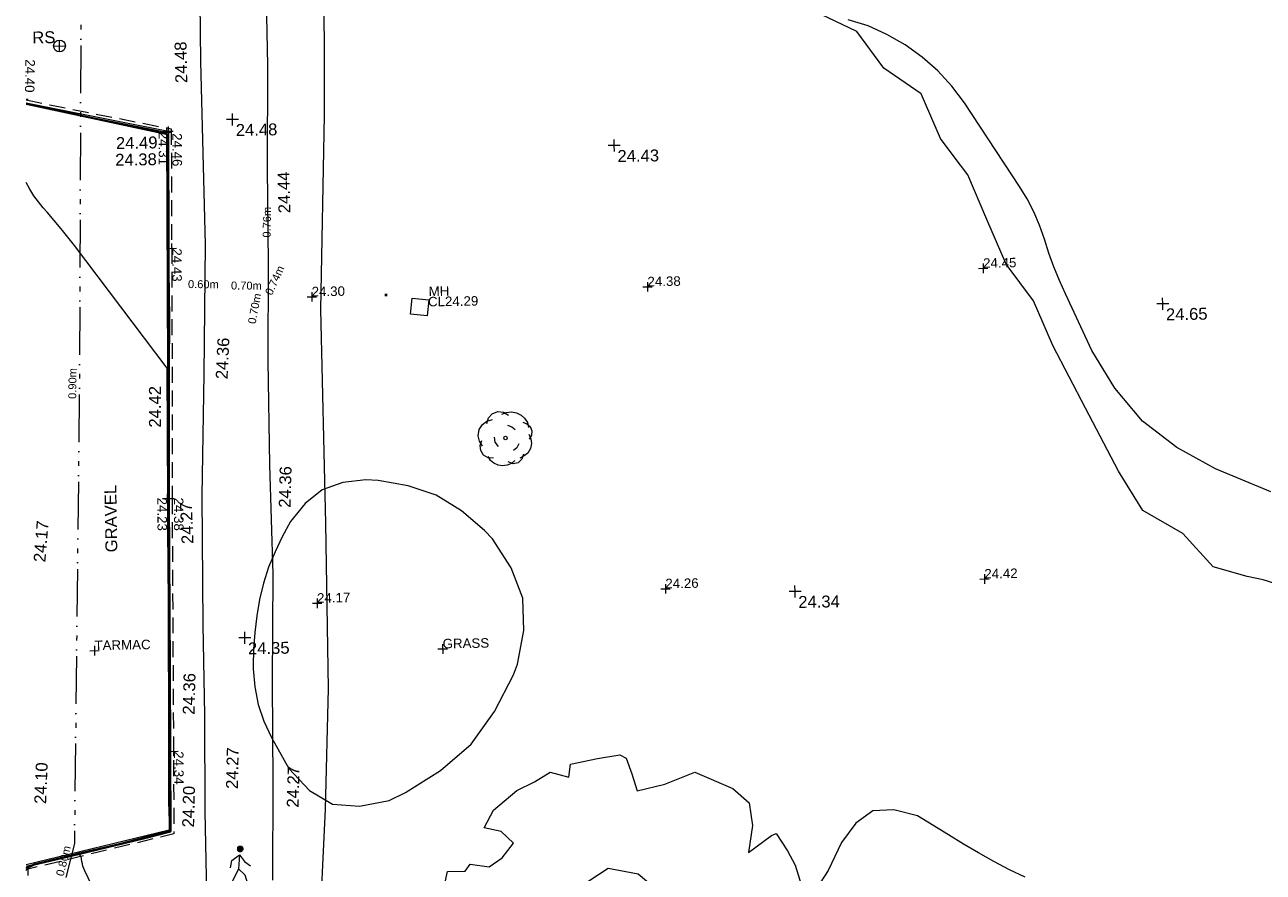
# Model space of a CAD drawing. Header units: millimetres. Extents: x -287732 to 520720, y -88450 to 287754.
# Tile 4 of 256: x -281690 to -242672, y -19035 to 7672. Entities that reach past the tile are written whole.
import ezdxf

# ---------------------------------------------------------------- set-up
doc = ezdxf.new("R2010")
doc.units = ezdxf.units.MM
for name, pattern in [('IMPORT-DASHED _2_', [750, 500, -250]), ('IMPORT-UG_EIR_QLB2 _2_', [2750, 1500, -300, 0, -300, 150, -300, 0, -200]), ('IMPORT-UG_ELEC_LV_QLB2 _2_', [2700, 1500, -300, 0, -250, 150, -300, 0, -200]), ('IMPORT-UG_ELEC_STREET LIGHTING_QLB2 _2_', [2700, 1500, -300, 0, -250, 150, -300, 0, -200])]:
    doc.linetypes.add(name, pattern=pattern)
for name, color, linetype, lineweight, true_color in [('00_TOPO_FOOTPATH', 7, 'Continuous', 9, 0xa50000), ('00_TOPO_FURN_SIGN', 7, 'Continuous', 9, 0x666666), ('00_TOPO_KERB_BOTTOM', 1, 'Continuous', 9, 0xff0000), ('00_TOPO_KERB_TOP', 7, 'Continuous', 9, 0xa500a5), ('00_TOPO_LEVEL_SPOT', 7, 'Continuous', 9, 0x666666), ('00_TOPO_TREE', 7, 'Continuous', 9, 0x666666), ('00_TOPO_VEGETATION', 7, 'Continuous', 9, 0x52a552), ('00_UAV_FORM_LINES', 7, 'Continuous', 9, 0x666666), ('01_DTM_CONTOUR_MNR', 7, 'Continuous', 9, 0xa5a552), ('12333-PUM-2D-U-0001-C01 - Rev2_REVIT IMPORT_dwg', 7, 'Continuous', 9, 0x767676), ('CONTOURS_MINOR', 7, 'Continuous', 9, 0x00a5a5), ('KERB_BOTTOM', 7, 'Continuous', 9, 0x0000a5), ('KERB_BOTTOM_LVL', 7, 'Continuous', 9, 0x0000a5), ('KERB_TOP', 2, 'Continuous', 9, 0xffff00), ('KERB_TOP_LVL', 2, 'Continuous', 9, 0xffff00), ('MANHOLES', 7, 'Continuous', 9, 0xa50000), ('MANHOLES_LVL', 7, 'Continuous', 9, 0xa50000), ('MANHOLES_TXT', 7, 'Continuous', 9, 0xa50000), ('PUM-EIRCOMM-NOTES', 6, 'Continuous', 9, 0xff00ff), ('PUM-EIRCOMM-QLB2', 6, 'IMPORT-UG_EIR_QLB2 _2_', 9, 0xff00ff), ('PUM-ELECTRIC-LV-QLB2', 1, 'IMPORT-UG_ELEC_LV_QLB2 _2_', 9, 0xff0000), ('SPOT_HEIGHTS_LVL', 7, 'Continuous', 9, 0x00a500), ('TREE', 7, 'Continuous', 9, 0x00a500)]:
    doc.layers.add(name, color=color, linetype=linetype, lineweight=lineweight, true_color=true_color)
for name, color, linetype, lineweight in [('00_TOPO_PEDASTRIAN', 7, 'Continuous', 9), ('00_TOPO_ROAD_EDGE', 7, 'Continuous', 9), ('00_TOPO_SURVEY_TEXT', 7, 'Continuous', 9), ('CHANGE_OF_SURFACE', 7, 'IMPORT-DASHED _2_', 9), ('CHANGE_OF_SURFACE_LVL', 7, 'Continuous', 9), ('GEN-TEXT', 7, 'Continuous', 9), ('Text', 7, 'Continuous', 9), ('TEXT_TXT', 7, 'Continuous', 9)]:
    doc.layers.add(name, color=color, linetype=linetype, lineweight=lineweight)
doc.styles.add('Arial_1', font='arial.ttf', dxfattribs={"height": 250})
doc.styles.add('Arial_3', font='arial.ttf', dxfattribs={"height": 300})
doc.styles.add('Swis721 Lt BT_2', font='swissl.ttf', dxfattribs={"height": 375})

# ---------------------------------------------------------------- blocks, each defined once
blk = doc.blocks.new('12333-PUM-2D-U-0001-C01 - Rev2_REVIT IMPORT_dwg_PEDESTRIAN CROSS-2077062-Site Location Plan Proposed')
at = {"layer": '00_TOPO_PEDASTRIAN', "true_color": 0xe2e2e2}
blk.add_hatch(color=254, dxfattribs=at).paths.add_polyline_path([(533626782, 725541810), (533626837, 725541826), (533626887, 725541896), (533626888, 725541932), (533626873, 725541980), (533626831, 725542020), (533626747, 725542028), (533626705, 725542000), (533626680, 725541974), (533626672, 725541890), (533626702, 725541840), (533626753, 725541813)])
at = {"layer": '00_TOPO_PEDASTRIAN', "color": 253, "true_color": 0xaaaaaa, "flags": 128}
for points in [[(533626463, 725541327), (533626515, 725541559), (533626759, 725541738), (533626909, 725541525), (533627091, 725541385)], [(533626759, 725541738), (533626710, 725541293), (533626913, 725541106), (533626998, 725540794)], [(533626710, 725541293), (533626602, 725541072), (533626453, 725540799)]]:
    blk.add_lwpolyline(points, dxfattribs=at)
blk = doc.blocks.new('12333-PUM-2D-U-0001-C01 - Rev2_REVIT IMPORT_dwg_MSL_RoadSign_SYM-2077193-Site Location Plan Proposed')
at = {"layer": '00_TOPO_FURN_SIGN', "color": 254, "true_color": 0xcccccc}
for p, q in [((-500, 0), (500, 0)), ((0, -500), (0, 500))]:
    blk.add_line(p, q, dxfattribs=at)
blk.add_circle((0, 0), 500, dxfattribs=at)
blk = doc.blocks.new('12333-PUM-2D-U-0001-C01 - Rev2_REVIT IMPORT_dwg_MM-2077200-Site Location Plan Proposed')
at = {"layer": '00_TOPO_LEVEL_SPOT', "color": 254, "true_color": 0xcccccc, "flags": 128}
for points in [[(0, -500), (0, 0), (-500, 0)], [(500, 0), (0, 0), (0, 500)]]:
    blk.add_lwpolyline(points, dxfattribs=at)
blk = doc.blocks.new('12333-PUM-2D-U-0001-C01 - Rev2_REVIT IMPORT_dwg_CONIFEROUS_TREE-2077251-Site Location Plan Proposed')
at = {"layer": '00_TOPO_TREE', "color": 254, "true_color": 0xcccccc, "flags": 128}
for points in [[(-1889, 1546), (-1718, 2118), (-1317, 2519), (-744, 2748), (-172, 2691), (344, 2347)], [(-344, 2462), (115, 2634), (687, 2691), (1202, 2576), (1660, 2347), (2004, 2004), (2290, 1546), (2405, 1031)], [(-2405, -802), (-2691, -286), (-2805, 286), (-2691, 916), (-2347, 1431), (-1889, 1775), (-1317, 1947)], [(229, 1317), (687, 1145), (1031, 859)], [(1832, 1603), (2233, 1431), (2576, 1145), (2748, 687), (2691, 229), (2462, -172)], [(-744, -859), (-1088, -401), (-1145, 115)], [(2405, 344), (2634, -115), (2691, -630), (2576, -1145), (2290, -1603), (1889, -1889), (1431, -2118)], [(-1260, -2061), (-1832, -2004), (-2290, -1718), (-2576, -1260), (-2634, -744), (-2462, -229)], [(1374, -630), (1145, -1031), (802, -1317)], [(916, -2347), (573, -2634), (115, -2805), (-344, -2863), (-802, -2805), (-1260, -2576), (-1603, -2290), (-1832, -1889)], [(1832, -1718), (1660, -2233), (1260, -2576), (744, -2691), (229, -2462)]]:
    blk.add_lwpolyline(points, dxfattribs=at)
at = {"layer": '00_TOPO_TREE', "color": 254, "true_color": 0xcccccc}
blk.add_circle((0, 0), 177, dxfattribs=at)
blk = doc.blocks.new('12333-PUM-2D-U-0001-C01 - Rev2_REVIT IMPORT_dwg_MGS62954_T2_Galway_ITM_3d_Rev1-2077680-Site Location Plan Proposed')
at = {"layer": '00_TOPO_FOOTPATH', "color": 254, "true_color": 0xcccccc, "flags": 128}
for points in [[(533627794, 725540924), (533627858, 725544010), (533627892, 725547148), (533627965, 725550566), (533627926, 725554011), (533627932, 725557283), (533627998, 725560334), (533628016, 725563374), (533628081, 725566606), (533628072, 725569706)], [(533620050, 725539980), (533621037, 725539786), (533622802, 725539857), (533624707, 725539931), (533625454, 725540029), (533625671, 725540348), (533625702, 725541066), (533625697, 725543123), (533625740, 725546158), (533625732, 725549001), (533625772, 725553071), (533625903, 725556905), (533626020, 725560989), (533625972, 725566754), (533626000, 725570509)]]:
    blk.add_lwpolyline(points, dxfattribs=at)
at = {"layer": '00_TOPO_KERB_BOTTOM', "color": 254, "true_color": 0xcccccc, "flags": 128}
blk.add_lwpolyline([(533620029, 725541420), (533620051, 725541453), (533620278, 725541569), (533621668, 725541880), (533623778, 725542338), (533624568, 725542526), (533624558, 725543449), (533624609, 725546504), (533624636, 725548569), (533624698, 725552812), (533624743, 725555471), (533624818, 725558672), (533624829, 725560945), (533624884, 725564464), (533622683, 725564977), (533620450, 725565500)], dxfattribs=at)
at = {"layer": '00_TOPO_KERB_TOP', "color": 254, "true_color": 0xcccccc, "flags": 128}
blk.add_lwpolyline([(533620028, 725541360), (533620073, 725541429), (533620289, 725541539), (533621680, 725541836), (533623785, 725542308), (533624602, 725542502), (533624590, 725543447), (533624641, 725546503), (533624668, 725548569), (533624729, 725552812), (533624775, 725555471), (533624850, 725558672), (533624861, 725560945), (533624916, 725564488), (533622690, 725565008), (533620450, 725565532)], dxfattribs=at)
at = {"layer": '00_TOPO_VEGETATION', "color": 254, "true_color": 0xcccccc, "flags": 128}
blk.add_lwpolyline([(533637146, 725538405), (533637165, 725540362), (533638365, 725541112), (533639307, 725540920), (533640788, 725539623), (533640669, 725538399), (533639992, 725537409), (533638819, 725537680), (533637822, 725537722)], close=True, dxfattribs=at)
at = {"layer": '00_UAV_FORM_LINES', "color": 254, "true_color": 0xcccccc, "flags": 128}
blk.add_lwpolyline([(533629793, 725595263), (533629787, 725592338), (533629669, 725587011), (533629581, 725583084), (533629740, 725579537), (533629912, 725578290), (533630090, 725576469), (533630108, 725575769), (533629907, 725570304), (533629828, 725564983), (533629604, 725558874), (533629648, 725552127), (533629640, 725546924), (533629473, 725543124), (533629204, 725538927), (533629004, 725536996), (533628799, 725535424), (533628297, 725533026)], dxfattribs=at)
at = {"layer": '01_DTM_CONTOUR_MNR', "color": 254, "true_color": 0xcccccc, "flags": 128}
blk.add_lwpolyline([(533660650, 725549340), (533659151, 725549841), (533658650, 725549947), (533657584, 725550274), (533656650, 725551340), (533655400, 725552090), (533654650, 725553340), (533653983, 725554673), (533653648, 725555340), (533652650, 725557340), (533652067, 725558757), (533651650, 725559340), (533651233, 725559923), (533650650, 725561340), (533650067, 725562757), (533649650, 725563340), (533649233, 725563923), (533648650, 725565340), (533647483, 725566173), (533646650, 725567340), (533645317, 725568007)], dxfattribs=at)
for name, p, xscale, yscale, zscale in [('12333-PUM-2D-U-0001-C01 - Rev2_REVIT IMPORT_dwg_MSL_RoadSign_SYM-2077193-Site Location Plan Proposed', (533621529, 725567322), 0.375, 0.375, 0.375), ('12333-PUM-2D-U-0001-C01 - Rev2_REVIT IMPORT_dwg_MM-2077200-Site Location Plan Proposed', (533626940, 725564910), 0.375, 0.375, 0.375), ('12333-PUM-2D-U-0001-C01 - Rev2_REVIT IMPORT_dwg_MM-2077200-Site Location Plan Proposed', (533638950, 725563880), 0.375, 0.375, 0.375), ('12333-PUM-2D-U-0001-C01 - Rev2_REVIT IMPORT_dwg_MM-2077200-Site Location Plan Proposed', (533656140, 725558590), 0.375, 0.375, 0.375), ('12333-PUM-2D-U-0001-C01 - Rev2_REVIT IMPORT_dwg_CONIFEROUS_TREE-2077251-Site Location Plan Proposed', (533635362, 725554724), 0.3048, 0.3048, 0.3048), ('12333-PUM-2D-U-0001-C01 - Rev2_REVIT IMPORT_dwg_MM-2077200-Site Location Plan Proposed', (533644400, 725549730), 0.375, 0.375, 0.375), ('12333-PUM-2D-U-0001-C01 - Rev2_REVIT IMPORT_dwg_MM-2077200-Site Location Plan Proposed', (533627040, 725548570), 0.375, 0.375, 0.375)]:
    blk.add_blockref(name, p, dxfattribs=dict(xscale=xscale, yscale=yscale, zscale=zscale))
blk.add_blockref('12333-PUM-2D-U-0001-C01 - Rev2_REVIT IMPORT_dwg_PEDESTRIAN CROSS-2077062-Site Location Plan Proposed', (0, 0))
at = {"layer": '00_TOPO_FOOTPATH', "color": 251, "true_color": 0x666666, "char_height": 375, "width": 1495.9, "attachment_point": 1, "line_spacing_factor": 1.005062, "style": 'Swis721 Lt BT_2'}
for s, insert, rotation in [('24.48', (533625160, 725566083), 90.2743), ('24.44', (533628336, 725561926), 90.39), ('24.36', (533626265, 725556745), 86.4215), ('24.36', (533628180, 725552656), 87.5759), ('24.27', (533626363, 725543825), 87.6493), ('24.27', (533628268, 725543203), 87.6493)]:
    blk.add_mtext(s, dxfattribs=dict(at, insert=insert, rotation=rotation))
at = {"layer": '00_TOPO_FURN_SIGN', "insert": (533620675, 725567790), "char_height": 375, "width": 783.57, "attachment_point": 1, "line_spacing_factor": 1.005062, "style": 'Swis721 Lt BT_2'}
blk.add_mtext('RS', dxfattribs=at)
at = {"layer": '00_TOPO_KERB_BOTTOM', "color": 251, "true_color": 0x666666, "insert": (533623221, 725563890), "char_height": 375, "width": 1495.9, "attachment_point": 1, "line_spacing_factor": 1.005062, "style": 'Swis721 Lt BT_2'}
blk.add_mtext('24.38', dxfattribs=at)
at = {"layer": '00_TOPO_KERB_BOTTOM', "color": 251, "true_color": 0x666666, "char_height": 375, "width": 1495.9, "attachment_point": 1, "line_spacing_factor": 1.005062, "style": 'Swis721 Lt BT_2'}
for s, insert, rotation in [('24.27', (533625103, 725551555), 91.398), ('24.20', (533624963, 725542636), 87.6493)]:
    blk.add_mtext(s, dxfattribs=dict(at, insert=insert, rotation=rotation))
at = {"layer": '00_TOPO_KERB_TOP', "color": 251, "true_color": 0x666666, "insert": (533623253, 725564418), "char_height": 375, "width": 1495.9, "attachment_point": 1, "line_spacing_factor": 1.005062, "style": 'Swis721 Lt BT_2'}
blk.add_mtext('24.49', dxfattribs=at)
at = {"layer": '00_TOPO_KERB_TOP', "color": 251, "true_color": 0x666666, "char_height": 375, "width": 1495.9, "attachment_point": 1, "line_spacing_factor": 1.005062, "style": 'Swis721 Lt BT_2'}
for s, insert, rotation in [('24.42', (533624138, 725555248), 89.015), ('24.36', (533625041, 725546189), 87.6493)]:
    blk.add_mtext(s, dxfattribs=dict(at, insert=insert, rotation=rotation))
at = {"layer": '00_TOPO_LEVEL_SPOT', "char_height": 375, "width": 1495.9, "attachment_point": 1, "line_spacing_factor": 1.005062, "style": 'Swis721 Lt BT_2'}
for s, insert in [('24.48', (533627035, 725564763)), ('24.43', (533639045, 725563733)), ('24.65', (533656235, 725558443)), ('24.34', (533644495, 725549583)), ('24.35', (533627135, 725548423))]:
    blk.add_mtext(s, dxfattribs=dict(at, insert=insert))
at = {"layer": '00_TOPO_ROAD_EDGE', "color": 251, "true_color": 0x666666, "char_height": 375, "width": 1495.9, "attachment_point": 1, "line_spacing_factor": 1.005062, "style": 'Swis721 Lt BT_2'}
for s, insert, rotation in [('24.17', (533620425, 725551086), 84.3659), ('24.10', (533620315, 725543461), 86.711)]:
    blk.add_mtext(s, dxfattribs=dict(at, insert=insert, rotation=rotation))
at = {"layer": '00_TOPO_SURVEY_TEXT', "color": 251, "true_color": 0x666666, "insert": (533622700, 725551338), "char_height": 375, "width": 2322.21, "attachment_point": 1, "rotation": 90, "line_spacing_factor": 1.005062, "style": 'Swis721 Lt BT_2'}
blk.add_mtext('GRAVEL', dxfattribs=at)
blk = doc.blocks.new('12333-PUM-2D-U-0001-C01 - Rev2_REVIT IMPORT_dwg_SPOT-2077713-Site Location Plan Proposed')
at = {"layer": 'Text', "color": 253, "true_color": 0xaaaaaa}
for p, q in [((-500, 0), (500, 0)), ((0, 500), (0, -500))]:
    blk.add_line(p, q, dxfattribs=at)
blk = doc.blocks.new('12333-PUM-2D-U-0001-C01 - Rev2_REVIT IMPORT_dwg_TREE_1-V235-Site Location Plan Proposed')
at = {"layer": 'TREE', "color": 9, "true_color": 0xaae1aa, "flags": 128}
blk.add_lwpolyline([(-230.614, 433.535), (-189.325, 457.704), (-140.987, 443.605), (-135.952, 477.845), (-64.451, 491.944), (-6.042, 500), (11.078, 490.937), (25.176, 449.648), (38.268, 405.337), (110.775, 421.45), (190.332, 451.662), (289.023, 406.344), (331.319, 368.077), (339.376, 308.661), (327.291, 238.167), (388.721, 281.47), (400.806, 286.506), (430.01, 240.181), (449.144, 202.92), (461.229, 162.638), (479.355, 113.293), (484.391, 64.955), (492.447, 13.595), (471.299, 1.511), (409.869, -15.609), (445.116, -35.75), (475.327, -59.919), (468.278, -133.434), (451.158, -208.963), (406.848, -258.308), (399.799, -285.498), (310.171, -289.527), (323.263, -326.788), (317.221, -371.098), (230.614, -428.499), (160.121, -465.76), (94.663, -457.704), (66.465, -489.93), (-26.183, -500), (-89.627, -492.951), (-161.128, -473.817), (-190.332, -462.739), (-201.41, -419.436), (-257.805, -431.521), (-283.988, -412.387), (-302.115, -380.161), (-341.39, -379.154), (-334.34, -351.964), (-313.192, -310.675), (-309.164, -272.407), (-372.608, -321.752), (-404.834, -293.555), (-426.989, -242.195), (-438.066, -201.913), (-469.285, -141.49), (-472.306, -97.18), (-485.398, -69.99), (-440.081, -26.687), (-424.975, -2.518), (-466.264, 28.701), (-492.447, 37.764), (-482.377, 93.152), (-472.306, 165.66), (-463.243, 201.913), (-416.918, 201.913), (-403.827, 220.04), (-353.474, 211.984), (-319.235, 235.146), (-289.023, 273.414), (-320.242, 304.632), (-365.559, 314.703), (-339.376, 361.027), (-277.946, 411.38)], close=True, dxfattribs=at)
blk = doc.blocks.new('12333-PUM-2D-U-0001-C01 - Rev2_REVIT IMPORT_dwg_SPOT-2077769-Site Location Plan Proposed')
at = {"layer": 'CHANGE_OF_SURFACE_LVL', "color": 253, "true_color": 0xaaaaaa}
for p, q in [((-500, 0), (500, 0)), ((0, 500), (0, -500))]:
    blk.add_line(p, q, dxfattribs=at)
blk = doc.blocks.new('12333-PUM-2D-U-0001-C01 - Rev2_REVIT IMPORT_dwg_SPOT-V257-Site Location Plan Proposed')
at = {"layer": 'CHANGE_OF_SURFACE_LVL', "color": 253, "true_color": 0xaaaaaa}
blk.add_line((301, 0), (500, 0), dxfattribs=at)
blk = doc.blocks.new('12333-PUM-2D-U-0001-C01 - Rev2_REVIT IMPORT_dwg_SPOT-V272-Site Location Plan Proposed')
at = {"layer": 'KERB_BOTTOM_LVL', "color": 9, "true_color": 0xaaaae1}
for p, q in [((-500, 0), (500, 0)), ((0, 500), (0, -500))]:
    blk.add_line(p, q, dxfattribs=at)
blk = doc.blocks.new('12333-PUM-2D-U-0001-C01 - Rev2_REVIT IMPORT_dwg_SPOT-2077810-Site Location Plan Proposed')
at = {"layer": 'KERB_TOP_LVL', "color": 51, "true_color": 0xffffaa}
for p, q in [((-500, 0), (500, 0)), ((0, 500), (0, -500))]:
    blk.add_line(p, q, dxfattribs=at)
blk = doc.blocks.new('12333-PUM-2D-U-0001-C01 - Rev2_REVIT IMPORT_dwg_SPOT-2077775-Site Location Plan Proposed')
at = {"layer": 'SPOT_HEIGHTS_LVL', "color": 9, "true_color": 0xaae1aa}
for p, q in [((-500, 0), (500, 0)), ((0, 500), (0, -500))]:
    blk.add_line(p, q, dxfattribs=at)
blk = doc.blocks.new('12333-PUM-2D-U-0001-C01 - Rev2_REVIT IMPORT_dwg-1620468-Site Location Plan Proposed')
at = {"layer": 'CHANGE_OF_SURFACE', "color": 253, "true_color": 0xaaaaaa, "flags": 128}
for points in [[(-20628, -50215), (-19884, -50381), (-16076, -51206)], [(-16076, -51206), (-16181, -58739), (-16253, -62851)], [(-16253, -62851), (-16316, -68219), (-16381, -73421), (-20996, -74454), (-21018, -74979), (-21006, -77014), (-20997, -77691), (-20977, -78121), (-20951, -78652), (-20912, -79176), (-20850, -79614), (-20654, -80556), (-20489, -81223), (-20348, -81676), (-20261, -81902), (-20073, -82276), (-19766, -82864), (-19435, -83389), (-19116, -83803), (-18832, -84112), (-18524, -84426), (-18103, -84818), (-17697, -85174), (-17150, -85575), (-16863, -85192), (-16193, -85712), (-16449, -86055), (-16499, -86131)]]:
    blk.add_lwpolyline(points, dxfattribs=at)
at = {"layer": 'CONTOURS_MINOR', "color": 254, "true_color": 0xaae1e1, "flags": 128}
for points in [[(18362, -63251), (16627, -62495), (15420, -61796), (14356, -60953), (13506, -59896), (12798, -58695), (11999, -56898), (11820, -56471), (11653, -56040), (11504, -55601), (11368, -55159), (11223, -54721), (11053, -54295), (10847, -53884), (10616, -53485), (8923, -50826), (8534, -50292), (8105, -49797), (7619, -49358), (7093, -48958), (6522, -48626), (5930, -48345), (5308, -48140)], [(10416, -75257), (9921, -75012), (9438, -74741), (8958, -74463), (8485, -74175), (8015, -73880), (7049, -73258), (6313, -73055), (5654, -73082), (5110, -73455), (4643, -74058), (4208, -74938), (3675, -75737)], [(-18902, -75206), (-19208, -74536), (-19237, -74463), (-19262, -74389), (-19279, -74314), (-19293, -74237), (-19312, -74081), (-19349, -74051), (-19402, -74011), (-16517, -73313), (-16497, -72147), (-16488, -71563), (-16479, -70980), (-16472, -70397), (-16465, -69813), (-16448, -68221), (-16410, -64529), (-16407, -64249), (-16404, -63970), (-16401, -63690), (-16398, -63410), (-16392, -62851), (-16332, -58741), (-19187, -54829), (-19390, -54558), (-19597, -54290), (-19811, -54027), (-20029, -53767), (-20151, -53626), (-20303, -53434), (-20443, -53235), (-20566, -53025), (-20673, -52815)]]:
    blk.add_lwpolyline(points, dxfattribs=at)
blk.add_lwpolyline([(-7931, -62893), (-8809, -62582), (-9751, -62399), (-10141, -62370), (-10869, -62447), (-11523, -62662), (-12065, -63086), (-12533, -63648), (-12802, -64123), (-13040, -64593), (-13250, -65074), (-13415, -65572), (-13551, -66081), (-13648, -66601), (-13723, -67123), (-13767, -67649), (-13788, -68177), (-13789, -68269), (-13752, -68835), (-13660, -69387), (-13485, -69918), (-13256, -70436), (-12726, -71424), (-12086, -72124), (-11363, -72576), (-10514, -72655), (-9581, -72486), (-9063, -72250), (-7946, -71573), (-6971, -70760), (-6210, -69744), (-5592, -68593), (-5462, -68262), (-5248, -67201), (-5258, -66181), (-5606, -65222), (-6179, -64304), (-6425, -64030), (-7146, -63397)], close=True, dxfattribs=at)
at = {"layer": 'GEN-TEXT', "color": 253, "true_color": 0xaaaaaa}
for p, q in [((-9435, -56592), (-9364, -56521)), ((-9364, -56592), (-9435, -56521))]:
    blk.add_line(p, q, dxfattribs=at)
at = {"layer": 'KERB_BOTTOM', "color": 9, "true_color": 0xaaaae1, "flags": 128}
for points in [[(-20630, -50350), (-19912, -50510), (-16227, -51309)], [(-16227, -51309), (-16330, -58736), (-16402, -62850)], [(-16402, -62850), (-16464, -68217), (-16528, -73301), (-21048, -74313)]]:
    blk.add_lwpolyline(points, dxfattribs=at)
at = {"layer": 'KERB_TOP', "color": 51, "true_color": 0xffffaa, "flags": 128}
for points in [[(-20629, -50306), (-19903, -50468), (-16168, -51278)], [(-16168, -51278), (-16272, -58737), (-16343, -62851)], [(-16345, -62850), (-16407, -68218), (-16472, -73347), (-21049, -74372)]]:
    blk.add_lwpolyline(points, dxfattribs=at)
at = {"layer": 'MANHOLES', "color": 9, "true_color": 0xe1aaaa, "flags": 128}
blk.add_lwpolyline([(-8581, -56673), (-8057, -56735), (-8117, -57241), (-8640, -57179)], close=True, dxfattribs=at)
at = {"layer": 'PUM-EIRCOMM-QLB2', "color": 211, "true_color": 0xffaaff, "flags": 128}
blk.add_lwpolyline([(-17340, -26606), (-18637, -37261), (-18852, -47078), (-19108, -59181), (-19520, -73671), (-20188, -76146), (-21090, -76700)], dxfattribs=at)
blk.add_blockref('12333-PUM-2D-U-0001-C01 - Rev2_REVIT IMPORT_dwg_MGS62954_T2_Galway_ITM_3d_Rev1-2077680-Site Location Plan Proposed', (-533641080, -725615854))
for name, p, xscale, yscale, zscale in [('12333-PUM-2D-U-0001-C01 - Rev2_REVIT IMPORT_dwg_SPOT-V257-Site Location Plan Proposed', (-20717, -50195), 0.3, 0.3, 0.3), ('12333-PUM-2D-U-0001-C01 - Rev2_REVIT IMPORT_dwg_SPOT-V272-Site Location Plan Proposed', (-16227, -51309), 0.3, 0.3, 0.3), ('12333-PUM-2D-U-0001-C01 - Rev2_REVIT IMPORT_dwg_SPOT-2077810-Site Location Plan Proposed', (-16168, -51278), 0.3, 0.3, 0.3), ('12333-PUM-2D-U-0001-C01 - Rev2_REVIT IMPORT_dwg_SPOT-2077769-Site Location Plan Proposed', (-16128, -54972), 0.3, 0.3, 0.3), ('12333-PUM-2D-U-0001-C01 - Rev2_REVIT IMPORT_dwg_SPOT-2077775-Site Location Plan Proposed', (9424, -56047), 0.3, 0.3, 0.3), ('12333-PUM-2D-U-0001-C01 - Rev2_REVIT IMPORT_dwg_SPOT-2077775-Site Location Plan Proposed', (-11742, -56576), 0.3, 0.3, 0.3), ('12333-PUM-2D-U-0001-C01 - Rev2_REVIT IMPORT_dwg_SPOT-2077775-Site Location Plan Proposed', (-1159, -56444), 0.3, 0.3, 0.3), ('12333-PUM-2D-U-0001-C01 - Rev2_REVIT IMPORT_dwg_SPOT-V272-Site Location Plan Proposed', (-16402, -62850), 0.3, 0.3, 0.3), ('12333-PUM-2D-U-0001-C01 - Rev2_REVIT IMPORT_dwg_SPOT-2077810-Site Location Plan Proposed', (-16343, -62851), 0.3, 0.3, 0.3), ('12333-PUM-2D-U-0001-C01 - Rev2_REVIT IMPORT_dwg_SPOT-2077775-Site Location Plan Proposed', (-762, -65969), 0.3, 0.3, 0.3), ('12333-PUM-2D-U-0001-C01 - Rev2_REVIT IMPORT_dwg_SPOT-2077775-Site Location Plan Proposed', (9292, -65837), 0.3, 0.3, 0.3), ('12333-PUM-2D-U-0001-C01 - Rev2_REVIT IMPORT_dwg_SPOT-2077775-Site Location Plan Proposed', (-11742, -66233), 0.3, 0.3, 0.3), ('12333-PUM-2D-U-0001-C01 - Rev2_REVIT IMPORT_dwg_SPOT-2077713-Site Location Plan Proposed', (-18779, -67603), 0.3, 0.3, 0.3), ('12333-PUM-2D-U-0001-C01 - Rev2_REVIT IMPORT_dwg_SPOT-2077713-Site Location Plan Proposed', (-7811, -67741), 0.3, 0.3, 0.3), ('12333-PUM-2D-U-0001-C01 - Rev2_REVIT IMPORT_dwg_SPOT-2077769-Site Location Plan Proposed', (-16348, -70820), 0.3, 0.3, 0.3), ('12333-PUM-2D-U-0001-C01 - Rev2_REVIT IMPORT_dwg_TREE_1-V235-Site Location Plan Proposed', (-2222, -77179), 12, 12, 12)]:
    blk.add_blockref(name, p, dxfattribs=dict(xscale=xscale, yscale=yscale, zscale=zscale))
at = {"layer": 'CHANGE_OF_SURFACE_LVL', "char_height": 300, "width": 1256.11, "attachment_point": 1, "line_spacing_factor": 0.941778, "style": 'Arial_3'}
for s, insert, rotation in [('24.40', (-20330, -48940), 267.9817), ('24.43', (-15813, -54977), 269.2007), ('24.34', (-16033, -70823), 269.3826)]:
    blk.add_mtext(s, dxfattribs=dict(at, insert=insert, rotation=rotation))
at = {"layer": 'KERB_BOTTOM_LVL', "char_height": 300, "width": 1256.11, "attachment_point": 1, "rotation": 269.2007, "line_spacing_factor": 0.941778, "style": 'Arial_3'}
for s, insert in [('24.31', (-16176, -51295)), ('24.23', (-16415, -62821))]:
    blk.add_mtext(s, dxfattribs=dict(at, insert=insert))
at = {"layer": 'KERB_TOP_LVL', "char_height": 300, "width": 1256.11, "attachment_point": 1, "rotation": 269.2007, "line_spacing_factor": 0.941778, "style": 'Arial_3'}
for s, insert in [('24.46', (-15743, -51346)), ('24.38', (-15896, -62829))]:
    blk.add_mtext(s, dxfattribs=dict(at, insert=insert))
at = {"layer": 'MANHOLES_LVL', "insert": (-8083, -56642), "char_height": 300, "width": 1895.19, "attachment_point": 1, "line_spacing_factor": 0.941778, "style": 'Arial_3'}
blk.add_mtext('CL24.29', dxfattribs=at)
at = {"layer": 'MANHOLES_TXT', "insert": (-8058, -56316), "char_height": 300, "width": 774.97, "attachment_point": 1, "line_spacing_factor": 0.941778, "style": 'Arial_3'}
blk.add_mtext('MH', dxfattribs=at)
at = {"layer": 'PUM-EIRCOMM-NOTES', "char_height": 250, "width": 1160.03, "attachment_point": 2, "line_spacing_factor": 0.941778, "style": 'Arial_1'}
for s, insert, rotation in [('0.90m', (-19455, -59171), 88.3713), ('0.80m', (-19998, -74178), 74.8958)]:
    blk.add_mtext(s, dxfattribs=dict(at, insert=insert, rotation=rotation))
at = {"layer": 'PUM-ELECTRIC-LV-QLB2', "char_height": 250, "width": 1160.03, "attachment_point": 2, "line_spacing_factor": 0.941778, "style": 'Arial_1'}
for s, insert, rotation in [('0.76m', (-13241, -54194), 88.14), ('0.74m', (-13015, -55981), 64.4793), ('0.60m', (-15145, -55994), 358.4461), ('0.70m', (-13792, -56061), 358.6244), ('0.70m', (-13674, -56888), 78.1605)]:
    blk.add_mtext(s, dxfattribs=dict(at, insert=insert, rotation=rotation))
at = {"layer": 'SPOT_HEIGHTS_LVL', "char_height": 300, "width": 1256.11, "attachment_point": 1, "line_spacing_factor": 0.941778, "style": 'Arial_3'}
for s, insert in [('24.45', (9424, -55732)), ('24.38', (-1159, -56129)), ('24.30', (-11742, -56261)), ('24.42', (9292, -65522)), ('24.17', (-11742, -65918)), ('24.26', (-762, -65654))]:
    blk.add_mtext(s, dxfattribs=dict(at, insert=insert))
at = {"layer": 'TEXT_TXT', "char_height": 300, "attachment_point": 1, "line_spacing_factor": 0.941778, "style": 'Arial_3'}
for s, insert, width in [('TARMAC', (-18779, -67288), 2108.21), ('GRASS', (-7811, -67426), 1751.95)]:
    blk.add_mtext(s, dxfattribs=dict(at, insert=insert, width=width))

msp = doc.modelspace()

# ---------------------------------------------------------------- block references
at = {"layer": '12333-PUM-2D-U-0001-C01 - Rev2_REVIT IMPORT_dwg', "color": 254, "linetype": 'IMPORT-UG_ELEC_STREET LIGHTING_QLB2 _2_', "true_color": 0xffd4d4, "rotation": 0.9999999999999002}
msp.add_blockref('12333-PUM-2D-U-0001-C01 - Rev2_REVIT IMPORT_dwg-1620468-Site Location Plan Proposed', (-261895, 55870), dxfattribs=at)

doc.saveas('drawing.dxf')
